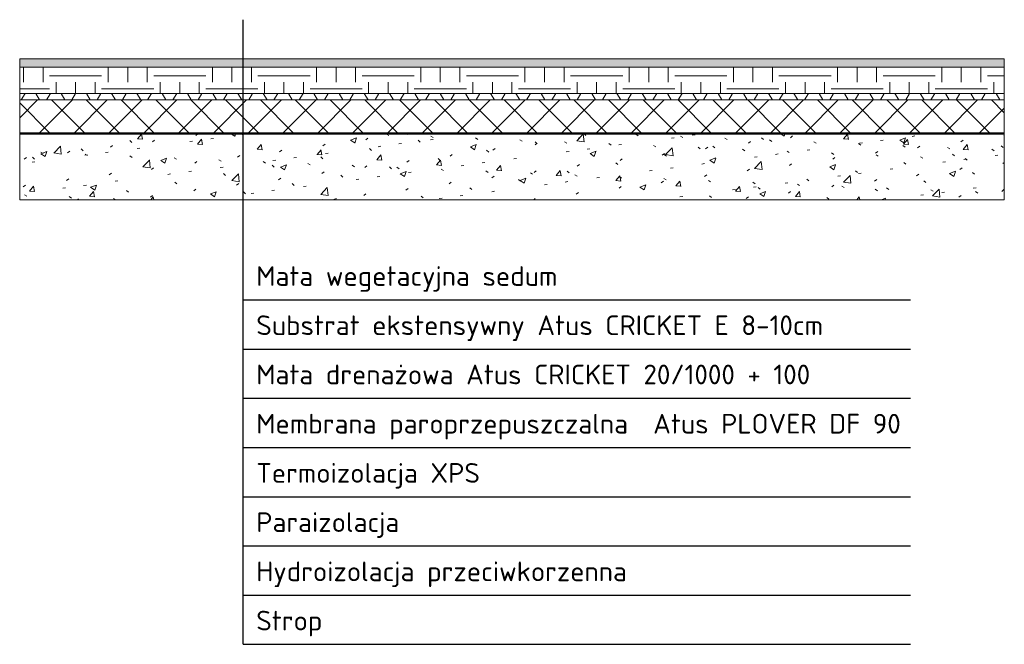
# Model space of a CAD drawing. Header units: millimetres. Extents: x 25205 to 28205, y -1355 to 549.
import ezdxf

# ---------------------------------------------------------------- set-up
doc = ezdxf.new("R2010")
doc.units = ezdxf.units.MM
for name, color, linetype, lineweight in [('A-DETL-THIN', 151, 'Continuous', 18), ('A-ROOF', 132, 'Continuous', 18), ('A-ROOF-PATT', 132, 'Continuous', 50)]:
    doc.layers.add(name, color=color, linetype=linetype, lineweight=lineweight)

msp = doc.modelspace()

# ---------------------------------------------------------------- hatches: boundary and pattern name
at = {"layer": 'A-ROOF'}
for points in [[(28205.2, 202), (28205.2, 204), (25205.2, 204), (25205.2, 202)], [(28205.2, 200), (28205.2, 202), (25205.2, 202), (25205.2, 200)]]:
    msp.add_hatch(color=256, dxfattribs=at).paths.add_polyline_path(points)
at = {"layer": 'A-ROOF-PATT', "lineweight": 18}
h = msp.add_hatch(dxfattribs=at)
h.set_pattern_fill('FP_1', color=256, style=0, pattern_type=2)
h.set_pattern_definition([(0, (7992.196, 219), (101.6, 25.4), [8.382, -67.818, 8.382, -67.818, -406.4]), (0, (7992.196, 219), (101.6, 25.4), [-152.4, 8.382, -144.018, 8.382, -67.818, -177.8]), (0, (7992.196, 219), (101.6, 25.4), [-381, 8.382, -42.418, 8.382, -118.618]), (120, (8030.296, 231.7), (-72.797045, 75.28818), [8.382, -67.818, 8.382, -67.818, -406.4]), (120, (8030.296, 231.7), (-72.797045, 75.28818), [-152.4, 8.382, -144.018, 8.382, -67.818, -177.8]), (120, (8030.296, 231.7), (-72.797045, 75.28818), [-381, 8.382, -42.418, 8.382, -118.618]), (240, (8042.996, 282.5), (-28.802955, -100.68818), [8.382, -67.818, 8.382, -67.818, -406.4]), (240, (8042.996, 282.5), (-28.802955, -100.68818), [-152.4, 8.382, -144.018, 8.382, -67.818, -177.8]), (240, (8042.996, 282.5), (-28.802955, -100.68818), [-381, 8.382, -42.418, 8.382, -118.618])])
h.paths.add_polyline_path([(28205.2, 404), (28205.2, 429), (25205.2, 429), (25205.2, 404)])
h = msp.add_hatch(dxfattribs=at)
h.set_pattern_fill('FP_2', color=256, style=0, pattern_type=2)
h.set_pattern_definition([(0, (7992.2, 219), (158.75, 158.75), [158.75, -158.75]), (0, (7992.2, 278.53), (158.75, 158.75), [158.75, -158.75]), (0, (7992.2, 338.06), (158.75, 158.75), [158.75, -158.75]), (90, (8012.04, 357.9), (-158.75, 158.75), [158.75, -158.75]), (90, (8071.57, 357.9), (-158.75, 158.75), [158.75, -158.75]), (90, (8131.1, 357.9), (-158.75, 158.75), [158.75, -158.75])])
h.paths.add_polyline_path([(28205.2, 324), (28205.2, 404), (25205.2, 404), (25205.2, 324)])
h = msp.add_hatch(dxfattribs=at)
h.set_pattern_fill('FP_3', color=256, style=0, pattern_type=2)
h.set_pattern_definition([(0, (7992.196, 219), (0, 66.675), []), (60, (7992.196, 219), (-57.74224, 33.3375), []), (120, (7992.196, 219), (-57.74224, -33.3375), [])])
h.paths.add_polyline_path([(28205.2, 304), (28205.2, 324), (25205.2, 324), (25205.2, 304)])
h = msp.add_hatch(dxfattribs=at)
h.set_pattern_fill('FP_4', color=256, style=0, pattern_type=2)
h.set_pattern_definition([(45, (7992.196, 219), (-53.033, 53.033), []), (135, (7992.196, 219), (-53.033, -53.033), [])])
h.paths.add_polyline_path([(28205.2, 204), (28205.2, 304), (25205.2, 304), (25205.2, 204)])
h = msp.add_hatch(dxfattribs=at)
h.set_pattern_fill('FP_5', color=256, style=0, pattern_type=2)
h.set_pattern_definition([(50, (7992.2, 219), (182.1847, -15.9391), [19.05, -209.55]), (355, (7992.2, 219), (-35.2424, 191.0566), [15.24, -167.64]), (100.451, (8007.38, 217.67), (146.9425, 175.1167), [16.19, -178.09]), (46.184, (7992.2, 269.8), (271.079, -42.0433), [28.575, -314.325]), (96.636, (8014.79, 266.3), (237.4025, 247.4272), [24.285, -267.135]), (351.184, (7992.2, 269.8), (237.4046, 247.425), [22.86, -251.46]), (21, (8017.6, 257.1), (151.6149, -102.2655), [19.05, -209.55]), (326, (8017.6, 257.1), (61.8024, 184.1877), [15.24, -167.64]), (71.451, (8030.23, 248.58), (213.417, 81.9214), [16.19, -178.09]), (37.5, (7992.196, 219), (3.08832, 84.55508), [8.382, -157.226, 8.382, -161.798, -168.275]), (37.5, (7992.196, 219), (3.08832, 84.55508), [-335.788, 8.382, -159.893]), (7.5, (7992.2, 219), (66.81944, 100.18075), [8.382, -88.646, 8.382, -153.416, -64.135]), (7.5, (7992.2, 219), (66.81944, 100.18075), [-258.826, 8.382, -55.753]), (327.5, (7935.554, 219), (135.59049, -5.72891), [8.382, -55.118, 8.382, -189.738, -262.89]), (327.5, (7935.554, 219), (135.59049, -5.72891), [-261.62, 8.382, -254.508]), (317.5, (7910.15, 219), (148.1289, 25.42676), [8.382, -74.168, 8.382, -123.19, -186.69]), (317.5, (7910.15, 219), (148.1289, 25.42676), [-214.122, 8.382, -178.308])])
h.paths.add_polyline_path([(28205.2, 0), (28205.2, 200), (25205.2, 200), (25205.2, 0)])

# ---------------------------------------------------------------- linework, layer by layer
for p, q in [((25885.9, -1355.1), (25885.9, 548.7)), ((25885.9, -305.1), (27919.3, -305.1)), ((25885.9, -455.1), (27919.3, -455.1)), ((25885.9, -605.1), (27919.3, -605.1)), ((25885.9, -755.1), (27919.3, -755.1)), ((25885.9, -905.1), (27919.3, -905.1)), ((25885.9, -1055.1), (27919.3, -1055.1)), ((25885.9, -1205.1), (27919.3, -1205.1)), ((25885.9, -1355.1), (27919.3, -1355.1))]:
    msp.add_line(p, q)
at = {"layer": 'A-DETL-THIN'}
for p, q in [((28205.2, 429), (25205.2, 429)), ((25205.2, 429), (25205.2, 0)), ((28205.2, 0), (28205.2, 429)), ((25205.2, 404), (28205.2, 404)), ((25205.2, 324), (28205.2, 324)), ((25205.2, 304), (28205.2, 304)), ((25205.2, 202), (28205.2, 202)), ((25205.2, 200), (28205.2, 200)), ((25205.2, 0), (28205.2, 0))]:
    msp.add_line(p, q, dxfattribs=at)
at = {"layer": 'A-ROOF'}
msp.add_line((25205.2, 204), (28205.2, 204), dxfattribs=at)

# ---------------------------------------------------------------- texts
at = {"insert": (25925.9, -202.6), "char_height": 60, "attachment_point": 1}
msp.add_mtext_dynamic_manual_height_columns('\\pxsm1.5;{\\fISOCPEUR|b0|i0|c238|p34;Mata wegetacyjna sedum\\PSubstrat ekstensywny Atus CRICKET E 8-10cm\\PMata drenażowa Atus CRICKET 20/1000\\fISOCPEUR|b0|i0|c0|p34; + 100\\fISOCPEUR|b0|i0|c238|p34;\\PMembrana \\fISOCPEUR|b0|i0|c0|p34;paroprzepuszczalna\\fISOCPEUR|b0|i0|c238|p34;  Atus PLOVER DF 90\\PTermoizolacja XPS\\PParaizolacja\\PHydroizolacja przeciwkorzenna\\PStrop}', width=11707.209, gutter_width=1470.4, heights=[1416.8], dxfattribs=at)

doc.saveas('drawing.dxf')
